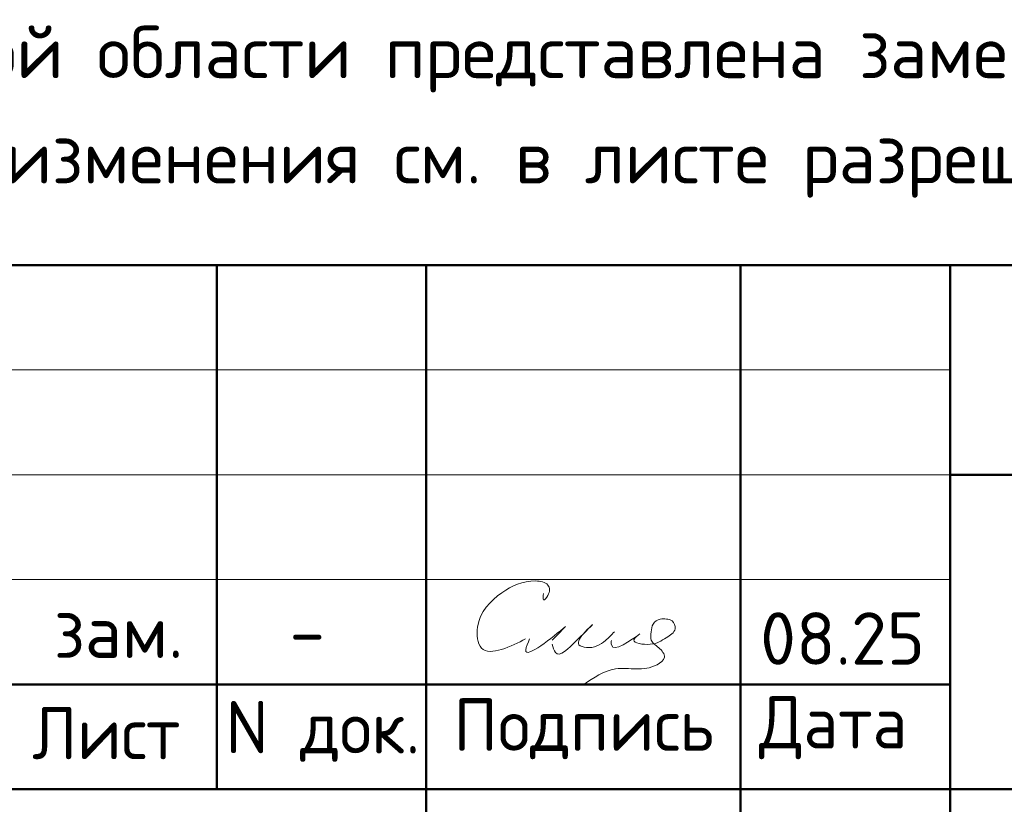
# Model space of a CAD drawing. Header units: millimetres. Extents: x 0 to 50400, y 0 to 35762.
# Tile 11 of 18: x 30071 to 35710, y 4113 to 8605. Entities that reach past the tile are written whole.
import ezdxf

# ---------------------------------------------------------------- set-up
doc = ezdxf.new("R2010")
doc.units = ezdxf.units.MM
doc.layers.add('Standard', color=7, linetype='Continuous', lineweight=25)
doc.styles.add('ISOCPEUR', font='txt')

msp = doc.modelspace()

# ---------------------------------------------------------------- linework, layer by layer
at = {"layer": 'Standard', "color": 7, "linetype": 'Continuous', "lineweight": 50, "transparency": 33554687}
for p, q in [((27600, 7200), (49800, 7200)), ((31200, 4200), (31200, 7200)), ((32400, 600), (32400, 7200)), ((34200, 600), (34200, 7200)), ((35400, 600), (35400, 7200)), ((35400, 6000), (49800, 6000)), ((27600, 4800), (35400, 4800)), ((27600, 4800), (35400, 4800)), ((27600, 4200), (35400, 4200)), ((27600, 4200), (35400, 4200)), ((35400, 4200), (49800, 4200))]:
    msp.add_line(p, q, dxfattribs=at)
at = {"layer": 'Standard', "color": 7, "linetype": 'Continuous', "lineweight": 13, "transparency": 33554687}
for p, q in [((27600, 6600), (35400, 6600)), ((27600, 6000), (35400, 6000)), ((27600, 5400), (35400, 5400))]:
    msp.add_line(p, q, dxfattribs=at)
at = {"layer": 'Standard', "color": 250, "linetype": 'Continuous', "lineweight": 18, "true_color": 0x2d2d2d, "transparency": 33554687}
for points, start_tangent, end_tangent in [([(33071, 5319.2), (33071, 5283.2), (33096.5, 5308.6), (33096.5, 5368.6), (33025.9, 5391.7), (32833.2, 5324.4), (32693.3, 5128.3), (32715.5, 5008.1), (32967.8, 5059.7)], (-0.002121, -0.014264), (0.012144, 0.006193)), ([(33120.8, 5029.9), (33139, 4982.6), (33265.8, 5056.5), (33350.6, 5141.3), (33308.2, 5098.9), (33274.3, 5027.1), (33317.4, 5010.7), (33425.9, 5050.6), (33476.8, 5101.5)], (0.003, -0.011121), (0.006762, 0.007385)), ([(33476.8, 5101.5), (33474.3, 5098.8), (33437.2, 5060.6), (33412, 5039.7), (33389.6, 5025.8), (33368.5, 5016.7), (33347.9, 5011.7), (33327.2, 5010.2), (33306.3, 5012.2), (33289.6, 5016.8), (33279.6, 5022), (33274.4, 5026.9), (33271.7, 5032), (33270.8, 5038.1), (33272.1, 5046.6), (33277.5, 5059.1), (33290.3, 5078), (33317.9, 5109.2), (33350.7, 5141.4), (33351.8, 5142.2), (33351.8, 5142.2), (33351.8, 5142.2), (33351.8, 5142.2), (33351.8, 5142.2), (33351.2, 5141.5), (33297.3, 5087.6), (33221, 5013.5), (33192.9, 4990.3), (33175.2, 4979.5), (33163.3, 4975.1), (33154.8, 4974.3), (33148.3, 4975.7), (33142.6, 4979.1), (33137.1, 4985.1), (33130.8, 4997.5), (33120.8, 5029.9)], (-0.006753, -0.007375), (-0.00255, 0.009682)), ([(33623.2, 5089.1), (33589.3, 5055.2), (33682.7, 5029.7), (33774.2, 5066.9), (33825.1, 5117.8), (33807.5, 5163.6), (33775.5, 5173.7), (33739.5, 5173.7), (33698.9, 5145.4), (33688.2, 5100.4), (33688.2, 5052.4), (33730.7, 5010), (33763.6, 4954.9), (33721.2, 4912.5), (33603.5, 4888.2), (33483.5, 4888.2), (33301.6, 4800)], (-0.010143, -0.007596), (-0.008643, -0.005847)), ([(32991.8, 5059.7), (32969.7, 4997.6), (33197.2, 5130.3)], (-0.004545, -0.010871), (0.01343, 0.010823)), ([(33197.2, 5130.3), (33120.8, 5053.9)], (-0.007071, -0.007071), (-0.007071, -0.007071)), ([(33459.8, 5050.6), (33459.8, 5026.6), (33623.2, 5089.1)], (-0.000563, -0.010819), (0.013445, 0.009544))]:
    msp.add_spline(points, degree=3, dxfattribs=dict(at, start_tangent=start_tangent, end_tangent=end_tangent))

# ---------------------------------------------------------------- texts
at = {"layer": 'Standard', "color": 7, "linetype": 'Continuous', "lineweight": 18, "transparency": 33554687, "insert": (27600, 8570), "char_height": 300, "width": 13865.25, "attachment_point": 1, "line_spacing_factor": 1.204819}
msp.add_mtext('\\A1;{\\fISOCPEUR|i0|b0;\\H300.000000;\\W1.000000;\\C7;В выделенной области представлена замененная ( актуальная) версия.}\\P{\\fISOCPEUR|i0|b0;\\H300.000000;\\W1.000000;\\C7;Содержание изменения см. в листе разрешения на внесение изменений}\\P', dxfattribs=at)
at = {"layer": 'Standard', "color": 7, "linetype": 'Continuous', "lineweight": 25, "transparency": 33554687, "char_height": 300, "style": 'ISOCPEUR'}
for s, insert, width, attachment_point in [('\\A1;{\\fISOCPEUR|i0|b0;\\H300.000000;\\W1.000000;\\C7;08.25}\\P', (34783.4, 5212.5), 1070.909, 2), ('\\A1;{\\fISOCPEUR|i0|b0;\\H300.000000;\\W1.000000;\\C7;зам.}\\P', (30638.1, 5251.2), 904.091, 2), ('\\A1;{\\fISOCPEUR|i0|b0;\\H300.000000;\\W1.000000;\\C7;-}\\P', (31718.1, 5251.2), 326.667, 2), ('\\W0.94;Лист', (30143, 4371.4), 1040.312, 7), ('\\W0.95;N док.', (31251, 4356.8), 1281.75, 7), ('\\W0.96;Подпись', (32555.3, 4371.4), 1613.136, 7), ('\\W0.94;Дата', (34305.2, 4371.4), 1161.283, 7)]:
    msp.add_mtext(s, dxfattribs=dict(at, insert=insert, width=width, attachment_point=attachment_point))

doc.saveas('drawing.dxf')
